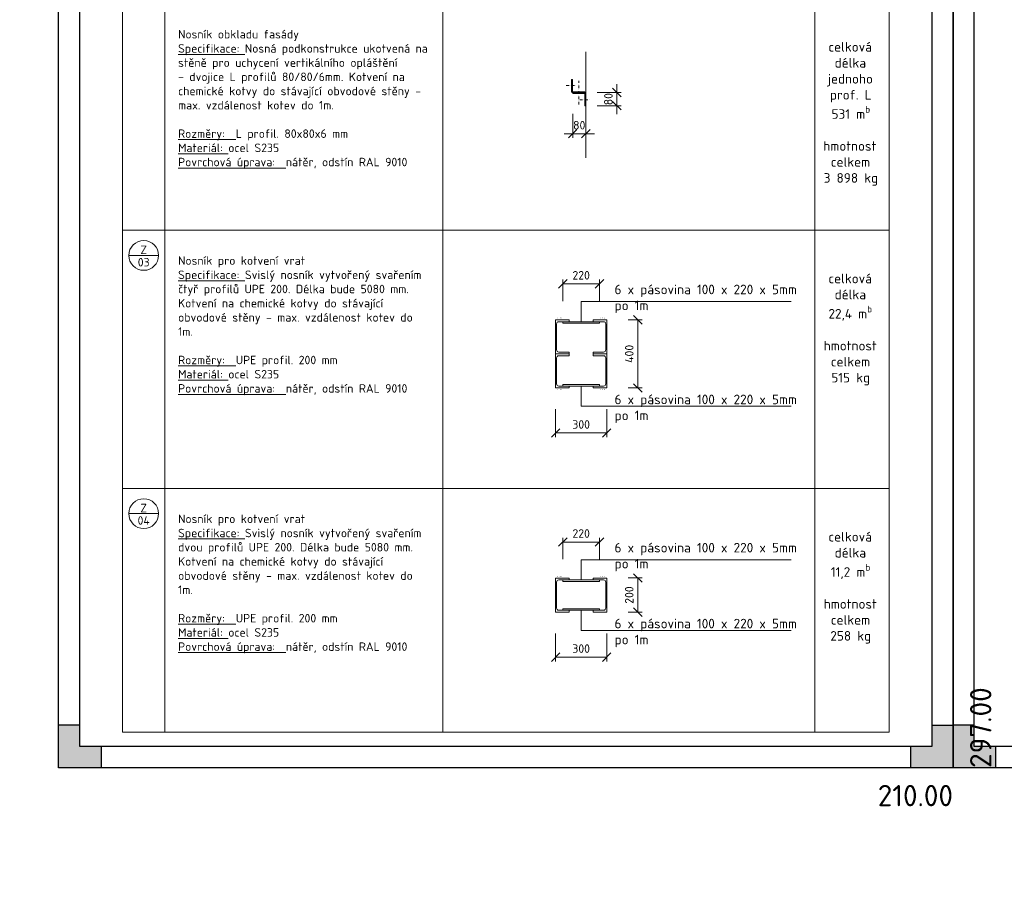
# Model space of a CAD drawing. Header units: millimetres. Extents: x 0 to 157548, y -2873 to 29700.
# Tile 2 of 9: x 41089 to 64204, y -2873 to 17565. Entities that reach past the tile are written whole.
import ezdxf
from ezdxf.enums import TextEntityAlignment as Align

# ---------------------------------------------------------------- set-up
doc = ezdxf.new("R2010")
doc.units = ezdxf.units.MM
doc.header["$LTSCALE"] = 200
doc.linetypes.add('CENTERX2', pattern=[101.6, 63.5, -12.7, 12.7, -12.7])
doc.linetypes.add('DASHDOT', pattern=[25.4, 12.7, -6.35, 0, -6.35])
doc.layers.get('Defpoints').update_dxf_attribs({"color": 140})
for name, color, linetype, lineweight in [('A99_N_kce-pohl', 1, 'Continuous', 9), ('A99_N_kce-rez-ten', 4, 'Continuous', 20), ('A99_N_koty-100', 160, 'Continuous', 9), ('A99_N_leg-ram', 7, 'Continuous', 9), ('A99_N_leg-text', 7, 'Continuous', 9), ('A99_N_znaceni', 160, 'Continuous', 9), ('A99_S_osy', 1, 'CENTERX2', 5), ('A99_S_txt-popis-100', 240, 'Continuous', 9)]:
    doc.layers.add(name, color=color, linetype=linetype, lineweight=lineweight)
doc.styles.add('A99_kota', font='isocpeur.ttf')
doc.styles.add('A99_popis', font='isocpeur.ttf')
doc.styles.add('ad_popis 100', font='isocpeur.ttf', dxfattribs={"height": 200})
doc.styles.add('Popis', font='arial.ttf')
doc.dimstyles.new('A99_kota-100', dxfattribs={"dimscale": 100, "dimtxt": 2, "dimasz": 2, "dimexe": 1, "dimexo": 5, "dimgap": 1, "dimtad": 1, "dimdec": 0, "dimtxsty": 'A99_kota', "dimblk": 'OBLIQUE', "dimcen": 2.5, "dimclrd": 256, "dimclre": 256, "dimclrt": 256, "dimadec": 0, "dimazin": 0, "dimtfac": 1, "dimtdec": 0, "dimtix": 1, "dimtmove": 2, "dimatfit": 3, "dimfxl": 0, "dimlwd": -1, "dimlwe": -1, "dimarcsym": 0})

# ---------------------------------------------------------------- blocks, each defined once
blk = doc.blocks.new('*U6')
h = blk.add_hatch(color=0)
h.dxf.hatch_style = 1
h.paths.add_polyline_path([(-210, 287), (-205, 287), (-205, 292), (-200, 292), (-200, 297), (-210, 297)])
h = blk.add_hatch(color=0)
h.dxf.hatch_style = 1
h.paths.add_polyline_path([(0, 287), (-5, 287), (-5, 292), (-10, 292), (-10, 297), (0, 297)])
h = blk.add_hatch(color=0)
h.dxf.hatch_style = 1
h.paths.add_polyline_path([(-210, 10), (-205, 10), (-205, 5), (-200, 5), (-200, 0), (-210, 0)])
h = blk.add_hatch(color=0)
h.dxf.hatch_style = 1
h.paths.add_polyline_path([(0, 0), (0, 10), (-5, 10), (-5, 5), (-10, 5), (-10, 0)])
at = {"color": 0}
for p, q in [((-210, 292), (-210, 297)), ((-205, 297), (-210, 297)), ((-210, 0), (-210, 297)), ((-210, 297), (0, 297)), ((-200, 292), (-200, 297)), ((-10, 292), (-10, 297)), ((0, 297), (-5, 297)), ((0, 297), (0, 0)), ((-205, 5), (-205, 292)), ((-205, 292), (-5, 292)), ((-5, 292), (-5, 5)), ((-205, 287), (-210, 287)), ((-5, 287), (0, 287)), ((-205, 10), (-210, 10)), ((-5, 10), (0, 10)), ((-210, 0), (-210, 5)), ((-5, 5), (-205, 5)), ((-200, 5), (-200, 0)), ((-10, 5), (-10, 0)), ((0, 0), (-210, 0))]:
    blk.add_line(p, q, dxfattribs=at)
at = {"layer": 'Defpoints', "color": 0, "insert": (4, 0), "char_height": 5, "attachment_point": 1, "rotation": 90, "style": 'A99_popis'}
blk.add_mtext('297.00', dxfattribs=at)
at = {"layer": 'Defpoints', "color": 0, "insert": (0, -4), "char_height": 5, "attachment_point": 3, "style": 'A99_popis'}
blk.add_mtext('210.00', dxfattribs=at)
blk = doc.blocks.new('*U7')
at = {"color": 0, "linetype": 'ByBlock'}
blk.add_line((-3.5, 0), (3.5, 0), dxfattribs=at)
blk.add_circle((0, 0), 3.5, dxfattribs=at)
at = {"color": 0, "linetype": 'ByBlock', "style": 'A99_popis'}
for tag, p in [('KATEGORIE', (0, 1.31)), ('PRVEK', (0, -1.6))]:
    blk.add_attdef(tag, text='', height=2, dxfattribs=at).set_placement(p, align=Align.MIDDLE_CENTER)
blk = doc.blocks.new('_OBLIQUE')
at = {"color": 0, "linetype": 'ByBlock'}
blk.add_line((-0.5, -0.5), (0.5, 0.5), dxfattribs=at)
blk = doc.blocks.new('*D47')
at = {"layer": 'A99_N_koty-100', "transparency": 16777216}
for p, q in [((54071, 15353), (54071, 14788)), ((54380, 15353), (54380, 14788)), ((54071, 14888), (53871, 14888)), ((54071, 14888), (54380, 14888)), ((54380, 14888), (54580, 14888))]:
    blk.add_line(p, q, dxfattribs=at)
at = {"layer": 'Defpoints', "color": 0, "transparency": 16777216}
for p in [(54071, 15853), (54380, 15853), (54380, 14888)]:
    blk.add_point(p, dxfattribs=at)
at = {"layer": 'A99_N_koty-100', "transparency": 16777216, "xscale": 200, "yscale": 200, "zscale": 200}
blk.add_blockref('_OBLIQUE', (54071, 14888), dxfattribs=at)
at = {"layer": 'A99_N_koty-100', "transparency": 16777216, "xscale": 200, "yscale": 200, "zscale": 200, "rotation": 180}
blk.add_blockref('_OBLIQUE', (54380, 14888), dxfattribs=at)
at = {"layer": 'A99_N_koty-100', "transparency": 16777216, "insert": (54225, 15088), "char_height": 200, "attachment_point": 5, "style": 'A99_kota'}
blk.add_mtext('80', dxfattribs=at)
blk = doc.blocks.new('*D48')
at = {"layer": 'A99_N_koty-100', "transparency": 16777216}
for p, q in [((55109, 15855), (55109, 16055)), ((54643, 15855), (55209, 15855)), ((55109, 15546), (55109, 15855)), ((54643, 15546), (55209, 15546)), ((55109, 15546), (55109, 15346))]:
    blk.add_line(p, q, dxfattribs=at)
at = {"layer": 'Defpoints', "color": 0, "transparency": 16777216}
for p in [(54143, 15855), (55109, 15855), (54143, 15546)]:
    blk.add_point(p, dxfattribs=at)
at = {"layer": 'A99_N_koty-100', "transparency": 16777216, "xscale": 200, "yscale": 200, "zscale": 200}
for p, rotation in [((55109, 15855), 270), ((55109, 15546), 90)]:
    blk.add_blockref('_OBLIQUE', p, dxfattribs=dict(at, rotation=rotation))
at = {"layer": 'A99_N_koty-100', "transparency": 16777216, "insert": (54909, 15700), "char_height": 200, "attachment_point": 5, "rotation": 90, "style": 'A99_kota'}
blk.add_mtext('80', dxfattribs=at)
blk = doc.blocks.new('*U60')
at = {"color": 0, "linetype": 'Continuous', "lineweight": -2}
for p, q in [((0, -200), (0, 0)), ((80, 0), (0, 0)), ((80, -11), (80, 0)), ((6, -176), (6, -24)), ((80, -11), (19, -11)), ((80, -200), (0, -200)), ((80, -189), (19, -189)), ((80, -200), (80, -189))]:
    blk.add_line(p, q, dxfattribs=at)
for centre, start, end in [((19, -24), 90, 180), ((19, -176), 180, 270)]:
    blk.add_arc(centre, 13, start, end, dxfattribs=at)
at = {"layer": 'Defpoints', "color": 221, "style": 'Popis'}
blk.add_attdef('VELIKOST_PROFILU', text='', height=5, dxfattribs=at).set_placement((7.4, 6.3), align=Align.BOTTOM_LEFT)
blk = doc.blocks.new('*D61')
at = {"layer": 'A99_N_koty-100', "transparency": 16777216}
for p, q in [((55370, 10521), (55699, 10521)), ((55599, 8920), (55599, 10521)), ((55370, 8920), (55699, 8920))]:
    blk.add_line(p, q, dxfattribs=at)
at = {"layer": 'Defpoints', "color": 0, "transparency": 16777216}
for p in [(54870, 10521), (55599, 10521), (54870, 8920)]:
    blk.add_point(p, dxfattribs=at)
at = {"layer": 'A99_N_koty-100', "transparency": 16777216, "xscale": 200, "yscale": 200, "zscale": 200}
for p, rotation in [((55599, 10521), 90), ((55599, 8920), 270)]:
    blk.add_blockref('_OBLIQUE', p, dxfattribs=dict(at, rotation=rotation))
at = {"layer": 'A99_N_koty-100', "transparency": 16777216, "insert": (55399, 9721), "char_height": 200, "attachment_point": 5, "rotation": 90, "style": 'A99_kota'}
blk.add_mtext('400', dxfattribs=at)
blk = doc.blocks.new('*D62')
at = {"layer": 'A99_N_koty-100', "transparency": 16777216}
for p, q in [((53670, 8420), (53670, 7763)), ((54870, 8420), (54870, 7763)), ((53670, 7863), (54870, 7863))]:
    blk.add_line(p, q, dxfattribs=at)
at = {"layer": 'Defpoints', "color": 0, "transparency": 16777216}
for p in [(53670, 8920), (54870, 8920), (54870, 7863)]:
    blk.add_point(p, dxfattribs=at)
at = {"layer": 'A99_N_koty-100', "transparency": 16777216, "xscale": 200, "yscale": 200, "zscale": 200, "rotation": 180}
blk.add_blockref('_OBLIQUE', (53670, 7863), dxfattribs=at)
at = {"layer": 'A99_N_koty-100', "transparency": 16777216, "xscale": 200, "yscale": 200, "zscale": 200}
blk.add_blockref('_OBLIQUE', (54870, 7863), dxfattribs=at)
at = {"layer": 'A99_N_koty-100', "transparency": 16777216, "insert": (54270, 8063), "char_height": 200, "attachment_point": 5, "style": 'A99_kota'}
blk.add_mtext('300', dxfattribs=at)
blk = doc.blocks.new('*D63')
at = {"layer": 'A99_N_koty-100', "transparency": 16777216}
for p, q in [((53839, 10959), (53839, 11465)), ((53839, 11365), (54701, 11365)), ((54701, 10942), (54701, 11465))]:
    blk.add_line(p, q, dxfattribs=at)
at = {"layer": 'Defpoints', "color": 0, "transparency": 16777216}
for p in [(54701, 11365), (53839, 10459), (54701, 10442)]:
    blk.add_point(p, dxfattribs=at)
at = {"layer": 'A99_N_koty-100', "transparency": 16777216, "xscale": 200, "yscale": 200, "zscale": 200, "rotation": 180}
blk.add_blockref('_OBLIQUE', (53839, 11365), dxfattribs=at)
at = {"layer": 'A99_N_koty-100', "transparency": 16777216, "xscale": 200, "yscale": 200, "zscale": 200}
blk.add_blockref('_OBLIQUE', (54701, 11365), dxfattribs=at)
at = {"layer": 'A99_N_koty-100', "transparency": 16777216, "insert": (54270, 11565), "char_height": 200, "attachment_point": 5, "style": 'A99_kota'}
blk.add_mtext('220', dxfattribs=at)
blk = doc.blocks.new('*D65')
at = {"layer": 'A99_N_koty-100', "transparency": 16777216}
for p, q in [((55370, 4459), (55699, 4459)), ((55599, 3658), (55599, 4459)), ((55370, 3658), (55699, 3658))]:
    blk.add_line(p, q, dxfattribs=at)
at = {"layer": 'Defpoints', "color": 0, "transparency": 16777216}
for p in [(54870, 4459), (55599, 4459), (54870, 3658)]:
    blk.add_point(p, dxfattribs=at)
at = {"layer": 'A99_N_koty-100', "transparency": 16777216, "xscale": 200, "yscale": 200, "zscale": 200}
for p, rotation in [((55599, 4459), 90), ((55599, 3658), 270)]:
    blk.add_blockref('_OBLIQUE', p, dxfattribs=dict(at, rotation=rotation))
at = {"layer": 'A99_N_koty-100', "transparency": 16777216, "insert": (55399, 4058), "char_height": 200, "attachment_point": 5, "rotation": 90, "style": 'A99_kota'}
blk.add_mtext('200', dxfattribs=at)
blk = doc.blocks.new('*D66')
at = {"layer": 'A99_N_koty-100', "transparency": 16777216}
for p, q in [((53670, 3158), (53670, 2501)), ((54870, 3158), (54870, 2501)), ((53670, 2601), (54870, 2601))]:
    blk.add_line(p, q, dxfattribs=at)
at = {"layer": 'Defpoints', "color": 0, "transparency": 16777216}
for p in [(53670, 3658), (54870, 3658), (54870, 2601)]:
    blk.add_point(p, dxfattribs=at)
at = {"layer": 'A99_N_koty-100', "transparency": 16777216, "xscale": 200, "yscale": 200, "zscale": 200, "rotation": 180}
blk.add_blockref('_OBLIQUE', (53670, 2601), dxfattribs=at)
at = {"layer": 'A99_N_koty-100', "transparency": 16777216, "xscale": 200, "yscale": 200, "zscale": 200}
blk.add_blockref('_OBLIQUE', (54870, 2601), dxfattribs=at)
at = {"layer": 'A99_N_koty-100', "transparency": 16777216, "insert": (54270, 2801), "char_height": 200, "attachment_point": 5, "style": 'A99_kota'}
blk.add_mtext('300', dxfattribs=at)
blk = doc.blocks.new('*D64')
at = {"layer": 'A99_N_koty-100', "transparency": 16777216}
for p, q in [((53839, 4897), (53839, 5403)), ((54701, 4880), (54701, 5403)), ((53839, 5303), (54701, 5303))]:
    blk.add_line(p, q, dxfattribs=at)
at = {"layer": 'Defpoints', "color": 0, "transparency": 16777216}
for p in [(54701, 5303), (53839, 4397), (54701, 4380)]:
    blk.add_point(p, dxfattribs=at)
at = {"layer": 'A99_N_koty-100', "transparency": 16777216, "xscale": 200, "yscale": 200, "zscale": 200, "rotation": 180}
blk.add_blockref('_OBLIQUE', (53839, 5303), dxfattribs=at)
at = {"layer": 'A99_N_koty-100', "transparency": 16777216, "xscale": 200, "yscale": 200, "zscale": 200}
blk.add_blockref('_OBLIQUE', (54701, 5303), dxfattribs=at)
at = {"layer": 'A99_N_koty-100', "transparency": 16777216, "insert": (54270, 5503), "char_height": 200, "attachment_point": 5, "style": 'A99_kota'}
blk.add_mtext('220', dxfattribs=at)

msp = doc.modelspace()

# ---------------------------------------------------------------- linework, layer by layer
at = {"layer": 'A99_N_kce-pohl', "color": 10, "linetype": 'Continuous', "lineweight": 9, "ltscale": 0.5}
for points in [[(54046, 16161.5), (54046, 15878.5, 0.4142136), (54071, 15853.5), (54355, 15853.5)], [(54066, 16161.5), (54066, 15878.5, 0.4142136), (54071, 15873.5), (54355, 15873.5)], [(54380, 15545.5), (54380, 15828.5, 0.4142136), (54355, 15853.5), (54071, 15853.5)], [(54360, 15545.5), (54360, 15828.5, 0.4142136), (54355, 15833.5), (54071, 15833.5)]]:
    msp.add_lwpolyline(points, format="xyb", dxfattribs=at)
for points in [[(54046, 16161.5), (54066, 16161.5)], [(54071, 15833.5), (54071, 15853.5)], [(54355, 15873.5), (54355, 15853.5)], [(54380, 15545.5), (54360, 15545.5)]]:
    msp.add_lwpolyline(points, dxfattribs=at)
at = {"layer": 'A99_N_kce-rez-ten', "color": 1, "linetype": 'Continuous', "lineweight": 9}
for points in [[(53838.9, 10476), (54701.1, 10476), (54701.1, 10441.8), (53838.9, 10441.8)], [(53838.9, 8964), (54701.1, 8964), (54701.1, 8998.2), (53838.9, 8998.2)], [(53838.9, 4413.9), (54701.1, 4413.9), (54701.1, 4379.8), (53838.9, 4379.8)], [(53838.9, 3701.9), (54701.1, 3701.9), (54701.1, 3736.1), (53838.9, 3736.1)]]:
    msp.add_lwpolyline(points, close=True, dxfattribs=at)
for points in [[(53990, 10476), (54550, 10476)], [(53990, 4413.9), (54550, 4413.9)]]:
    msp.add_lwpolyline(points, dxfattribs=at)
at = {"layer": 'A99_N_koty-100'}
for points in [[(54380, 14322.3), (54380, 16813.1)], [(54270, 10476), (54270, 10950.2), (59201.1, 10950.2)], [(54270, 8964), (54270, 8489.8), (59201.1, 8489.8)], [(54270, 4413.9), (54270, 4888.1), (59201.1, 4888.1)], [(54270, 3701.9), (54270, 3227.8), (59201.1, 3227.8)]]:
    msp.add_lwpolyline(points, dxfattribs=at)
at = {"layer": 'A99_N_leg-ram'}
for p, q in [((43500, 12621.8), (61500, 12621.8)), ((43500, 6559.7), (61500, 6559.7))]:
    msp.add_line(p, q, dxfattribs=at)
msp.add_lwpolyline([(43500, 27536.4), (61500, 27536.4), (61500, 836.4), (43500, 836.4)], close=True, dxfattribs=at)
for points in [[(44500, 27536.4), (44500, 836.4)], [(51019.6, 27536.4), (51019.6, 836.4)], [(59753.3, 27536.4), (59753.3, 836.4)]]:
    msp.add_lwpolyline(points, dxfattribs=at)
at = {"layer": 'A99_S_osy', "color": 10, "linetype": 'DASHDOT', "lineweight": 5, "ltscale": 0.025}
for points in [[(53921.5, 16020), (54170.4, 16020)], [(54213, 15573.4), (54213, 16133.6)], [(54235.6, 15687), (54484.4, 15687)]]:
    msp.add_lwpolyline(points, dxfattribs=at)

# ---------------------------------------------------------------- block references
at = {"layer": 'A99_N_kce-rez-ten', "color": 1, "linetype": 'Continuous', "lineweight": 9, "xscale": 4, "yscale": 4, "zscale": 4}
for p in [(53670, 10520), (53670, 4457.9)]:
    msp.add_blockref('*U60', p, dxfattribs=at).add_auto_attribs({'VELIKOST_PROFILU': 'UPE 200'})
at = {"layer": 'A99_N_kce-rez-ten', "color": 1, "linetype": 'Continuous', "lineweight": 9}
ref = msp.add_blockref('*U60', (54870, 10520), dxfattribs=dict(at, xscale=-4, yscale=4, zscale=4))
ref.add_attrib('VELIKOST_PROFILU', 'UPE 200', dxfattribs={"layer": 'Defpoints', "color": 221, "height": 20, "style": 'Popis'}).set_placement((54727.7, 10545.2), align=Align.BOTTOM_LEFT)
ref = msp.add_blockref('*U60', (53670, 8920), dxfattribs=dict(at, xscale=-4, yscale=4, zscale=4, rotation=180))
ref.add_attrib('VELIKOST_PROFILU', 'UPE 200', dxfattribs={"layer": 'Defpoints', "color": 221, "height": 20, "style": 'Popis'}).set_placement((53699.6, 8863.2), align=Align.BOTTOM_LEFT)
ref = msp.add_blockref('*U60', (54870, 8920), dxfattribs=dict(at, xscale=4, yscale=4, zscale=4, rotation=180))
ref.add_attrib('VELIKOST_PROFILU', 'UPE 200', dxfattribs={"layer": 'Defpoints', "color": 221, "height": 20, "style": 'Popis'}).set_placement((54727.7, 8863.2), align=Align.BOTTOM_LEFT)
ref = msp.add_blockref('*U60', (54870, 4457.9), dxfattribs=dict(at, xscale=-4, yscale=4, zscale=4))
ref.add_attrib('VELIKOST_PROFILU', 'UPE 200', dxfattribs={"layer": 'Defpoints', "color": 221, "height": 20, "style": 'Popis'}).set_placement((54727.7, 4483.1), align=Align.BOTTOM_LEFT)
at = {"layer": 'A99_N_znaceni', "xscale": 100, "yscale": 100, "zscale": 100}
for p, values in [((44000, 12031.3), {'KATEGORIE': 'Z', 'PRVEK': '03'}), ((44000, 5969.2), {'KATEGORIE': 'Z', 'PRVEK': '04'})]:
    msp.add_blockref('*U7', p, dxfattribs=at).add_auto_attribs(values)
at = {"layer": 'Defpoints', "ltscale": 0.1, "xscale": 100, "yscale": 100, "zscale": 100}
for p in [(63000, 0), (84000, 0)]:
    msp.add_blockref('*U6', p, dxfattribs=at)

# ---------------------------------------------------------------- texts
at = {"layer": 'A99_N_koty-100', "char_height": 225, "width": 4224.359, "style": 'A99_kota'}
for insert, attachment_point in [((55019.5, 11345), 1), ((55019.5, 8095), 7), ((55019.5, 5283), 1), ((55019.5, 2832.9), 7)]:
    msp.add_mtext('\\A1;\\pi34.002,t2959.002;{\\fISOCPEUR|b1|i0|c238|p34;6 x pásovina 100 x 220 x 5mm\\Ppo 1m}', dxfattribs=dict(at, insert=insert, attachment_point=attachment_point))
at = {"layer": 'A99_N_leg-text', "insert": (1868.2, 25059.3), "char_height": 200, "width": 17242.522, "attachment_point": 1, "style": 'ad_popis 100'}
msp.add_mtext('\\pi-600,l600,t600;{\\fSymbol|b0|i0|c2|p18;·^I}PŘED VÝROBOU ZAMĚŘIT PROSTOR, DO KTERÉHO JE DANÝ VÝROBEK INSTALOVÁN A OVĚŘIT ROZMĚRY VÝROBKU\\P{\\fSymbol|b0|i0|c2|p18;·^I}PŘI REALIZACI A NÁVRHU JE NUTNÉ DODRŽET PLATNOU LEGISLATIVU - ZÁKONY, NAŘÍZENÍ VLÁDY, VYHLÁŠKY, NORMY A DÁLE ROZHODNUTÍ A ZÁVAZNÁ STANOVISKA DOTČENÝCH ORGÁNŮ. KONSTRUKCE, NA KTERÉ SE NEVZTAHUJÍ ZÁVAZNÁ USTANOVENÍ ČSN, BUDOU PROVEDENY DLE NEZÁVAZNÝCH POŽADAVKŮ PLATNÝCH ČSN NEBO DODAVATEL JINÝM ZPŮSOBEM PROKAZATELNĚ DOLOŽÍ JEJICH FUNKČNOST.\\P{\\fSymbol|b0|i0|c2|p18;·^I}PŘED VÝROBOU JE NUTNÉ PŘEDLOŽIT V DOSTATEČNÉM PŘEDSTIHU DÍLENSKOU DOKUMENTACI K ODSOUHLASENÍ INVESTOROVI A  AUTORSKÉMU DOZORU. KONSTRUKČNÍ SCHÉMATA ANI OSTATNÍ VÝKRESY DÍLENSKOU (VÝROBNÍ) DOKUMENTACI NENAHRAZUJÍ. VÝROBKY NEMOHOU BÝT REALIZOVÁNY DO DOBY ODSOUHLASENÍ DÍLENSKÉ DOKUMENTACE.\\P{\\fSymbol|b0|i0|c2|p18;·^I}DODAVATEL GARANTUJE VEŠKERÉ VLASTNOSTI PRVKŮ\\P{\\fSymbol|b0|i0|c2|p18;·^I}KOTVENÍ PRVKŮ, KOTEVNÍ MATERIÁLY A TECHNOLOGIE PROVÁDĚNÍ BUDOU GARANTOVÁNY DODAVATELEM. ATYPICKÉ POSTUPY BUDOU KONZULTOVÁNY S AUTORSKÝM DOZOREM.\\P{\\fSymbol|b0|i0|c2|p18;·^I}V RÁMCI DÍLENSKÉ DOKUMENTACE ŘEŠIT ZPŮSOB DILATACÍ\\P{\\fSymbol|b0|i0|c2|p18;·^I}VÁHOVÉ ÚDAJE JEDNOTLIVÝCH VÝROBKŮ JSOU ORIENTAČNÍ\\P{\\fSymbol|b0|i0|c2|p18;·^I}U VŠECH PRVKŮ JE SOUČASTÍ DODÁVKY VEŠKERÉ KOTEVNÍ MATERIÁL, KOTEVNÍ MATERIÁL JE VE STEJNÉM MATERIÁLU JAKO ZBYTEK OKOLNÍ KONSTRUKCE (např. NEREZ=NEREZ)\\P{\\fSymbol|b0|i0|c2|p18;·^I}NA PŘÁNÍ ARCHITEKTA NEBO AUTORSKÉHO DOZORU MOHOU BÝT NĚKTERÉ POHLEDOVÉ PRVKY VZORKOVÁNY\\P{\\fSymbol|b0|i0|c2|p18;·^I}NEREZ VE STANDARDU DIN 1.4301, AISI 304, ČSN 17240, KARTÁČOVANÝ POVRCH \\P{\\fSymbol|b0|i0|c2|p18;·^I}OCEL VE STANDARDU S235 V JAKOSTNÍM STUPNI J0 = OCEL 11378{\\fArial|b0|i0|c238|p34; \\fCalibri|b0|i0|c238|p34;\\H0.91667x;\\P\\fSymbol|b0|i0|c2|p18;\\H1.09091x;·^I}VEŠKERÉ SVÁRY MUSÍ BÝT ZAČIŠTĚNÉ A NESMÍ VYTVÁŘET OSTRÉ HRANY\\P{\\fSymbol|b0|i0|c2|p18;·^I}V PŘÍPADĚ ŽÁROVÉHO ZINKOVÁNÍ KONSTRUKCE BUDE NANESEN POVLAK V TLOUŠŤCE MIN. 100 {\\fArial|b0|i0|c0|p34;\\H1.08333x;μ\\fMS Shell Dlg 2|b0|i0|c238|p0;\\H0.65385x;M. }U TĚCHTO KONSTRUKCÍ JE ZAKÁZÁNO DODATEČNĚ PROVÁDĚT JAKÉKOLIV ÚPRAVY POŠKOZUJÍCÍ ZINKOVOU VRSTVU.\\P{\\fSymbol|b0|i0|c2|p18;·^I}V PŘÍPADĚ JAKÝKOLIV ZMĚN NEBO ÚPRAV NA VÝROBCÍCH MUSÍ BÝT UPOZORNĚN AUTORSKÝ A TECHNICKÝ DOZOR', dxfattribs=at)
at = {"layer": 'A99_S_txt-popis-100', "color": 7, "char_height": 200, "attachment_point": 1, "style": 'A99_kota'}
for s, insert in [('\\A1;\\pt2600;{\\fISOCPEUR|b1|i0|c238|p34;Nosník obkladu fasády\\P\\fISOCPEUR|b0|i0|c238|p34;\\LSpecifikace:} Nosná podkonstrukce ukotvená na stěně pro uchycení vertikálního opláštění\\P- dvojice L profilů 80/80/6mm. Kotvení na chemické kotvy do stávající obvodové stěny - max. vzdálenost kotev do 1m.\\P\\P{\\LRozměry:}  L profil. 80x80x6 mm\\P{\\LMateriál:} ocel S235\\P{\\LPovrchová úprava:}  nátěr, odstín RAL 9010', (44807.7, 17324.2)), ('\\A1;\\pt2600;{\\fISOCPEUR|b1|i0|c238|p34;Nosník pro kotvení vrat\\P\\fISOCPEUR|b0|i0|c238|p34;\\LSpecifikace:} Svislý nosník vytvořený svařením čtyř profilů UPE 200. Délka bude 5080 mm.  Kotvení na chemické kotvy do stávající obvodové stěny - max. vzdálenost kotev do 1m.\\P\\P{\\LRozměry:}  UPE profil. 200 mm\\P{\\LMateriál:} ocel S235\\P{\\LPovrchová úprava:}  nátěr, odstín RAL 9010', (44807.7, 12010)), ('\\A1;\\pt2600;{\\fISOCPEUR|b1|i0|c238|p34;Nosník pro kotvení vrat\\P\\fISOCPEUR|b0|i0|c238|p34;\\LSpecifikace:} Svislý nosník vytvořený svařením dvou profilů UPE 200. Délka bude 5080 mm.  Kotvení na chemické kotvy do stávající obvodové stěny - max. vzdálenost kotev do 1m.\\P\\P{\\LRozměry:}  UPE profil. 200 mm\\P{\\LMateriál:} ocel S235\\P{\\LPovrchová úprava:}  nátěr, odstín RAL 9010', (44807.7, 5947.9))]:
    msp.add_mtext_dynamic_manual_height_columns(s, width=5870.14, gutter_width=1250, heights=[0], dxfattribs=dict(at, insert=insert))
at = {"layer": 'A99_S_txt-popis-100', "color": 7, "char_height": 225, "width": 1254.061, "attachment_point": 1, "style": 'A99_kota'}
for s, insert in [('\\A1;\\pi145.57436;{\\fISOCPEUR|b1|i0|c238|p34;celková \\P\\pi290.37383;délka\\P\\pi134.52676;jednoho\\P\\pi178.80149;prof. L \\P\\pi218.32829;531 m\\H0.7x;\\Sb^ ;\\H1.42857x;\\P\\pi627.03,t3552.03;\\P\\pi22.7025,t2947.7025;hmotnost \\P\\pi201.825,t3126.825;celkem\\P\\pi34.002,t2959.002;3 898 kg}', (59930, 17040)), ('\\A1;\\pi145.57436;{\\fISOCPEUR|b1|i0|c238|p34;celková \\P\\pi290.37383;délka\\P\\pi145.88639;22,4 m\\H0.7x;\\Sb^ ;\\H1.42857x;\\P\\pi627.03,t3552.03;\\P\\pi34.05327,t2959.05327;hmotnost \\P\\pi201.82478,tz;celkem\\P\\pi212.28204;515 kg}', (59930, 11601.4)), ('\\A1;\\pi145.57436;{\\fISOCPEUR|b1|i0|c238|p34;celková \\P\\pi290.37383;délka\\P\\pi201.54606;11,2 m\\H0.7x;\\Sb^ ;\\H1.42857x;\\P\\pi627.03,t3552.03;\\P\\pi34.05327,t2959.05327;hmotnost \\P\\pi201.82478,tz;celkem\\P\\pi190.0182;258 kg}', (59930, 5539.4))]:
    msp.add_mtext(s, dxfattribs=dict(at, insert=insert))

# ---------------------------------------------------------------- dimensions: what is measured, and where the dimension line sits
at = {"layer": 'A99_N_koty-100'}
for base, p1, p2, text, picture, middle in [((55109.2, 15854.6), (54143.5, 15545.5), (54143.5, 15854.6), '80', '*D48', (54909.2, 15700)), ((55599.2, 10521.1), (54870, 8920), (54870, 10521.1), '400', '*D61', (55399.2, 9720.5)), ((55599.2, 4459), (54870, 3657.9), (54870, 4459), '200', '*D65', (55399.2, 4058.5))]:
    dim = msp.add_linear_dim(base=base, p1=p1, p2=p2, angle=90, text=text, dimstyle='A99_kota-100', dxfattribs=at)
    dim.commit()
    dim.dimension.update_dxf_attribs({"geometry": picture, "text_midpoint": middle})
for base, p1, p2, text, picture, middle in [((54380, 14887.7), (54071, 15853.5), (54380, 15853.5), '80', '*D47', (54225.5, 15087.7)), ((54701.1, 11365.4), (53838.9, 10458.9), (54701.1, 10441.8), '220', '*D63', (54270, 11565.4)), ((54870, 7863.2), (53670, 8920), (54870, 8920), '300', '*D62', (54270, 8063.2)), ((54701.1, 5303.3), (53838.9, 4396.9), (54701.1, 4379.8), '220', '*D64', (54270, 5503.3)), ((54870, 2601.2), (53670, 3657.9), (54870, 3657.9), '300', '*D66', (54270, 2801.2))]:
    dim = msp.add_linear_dim(base=base, p1=p1, p2=p2, text=text, dimstyle='A99_kota-100', dxfattribs=at)
    dim.commit()
    dim.dimension.update_dxf_attribs({"geometry": picture, "text_midpoint": middle})

doc.saveas('drawing.dxf')
